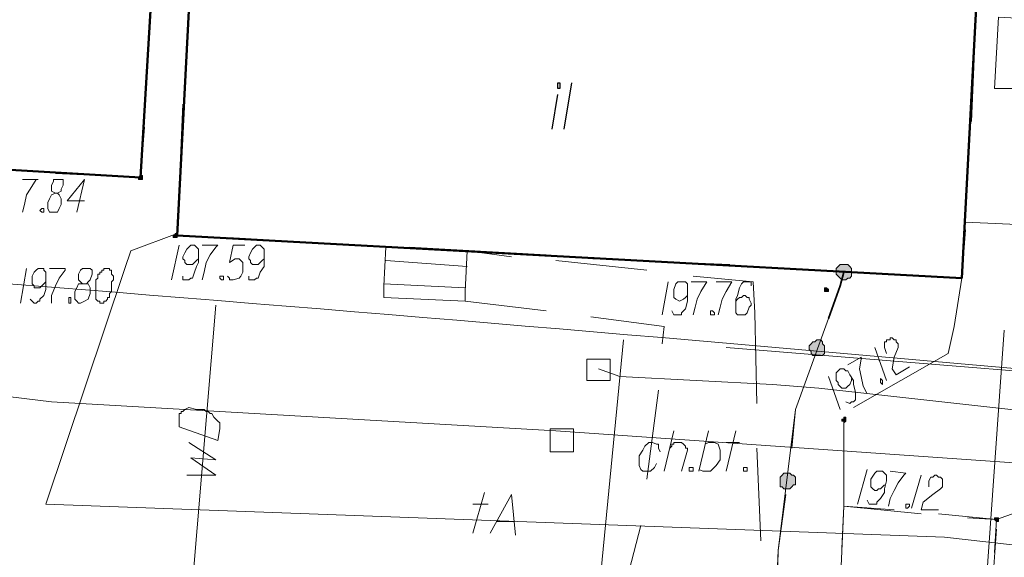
# Model space of a CAD drawing. Header units: metres. Extents: x 7431553 to 7432401, y 5544342 to 5544539.
# Tile 95 of 180: x 7432224 to 7432245, y 5544409 to 5544421. Entities that reach past the tile are written whole.
import ezdxf

# ---------------------------------------------------------------- set-up
doc = ezdxf.new("R2010")
doc.units = ezdxf.units.M
doc.header["$MEASUREMENT"] = 0
doc.layers.add('BG-PR90-PB-PZT-PZT01_2026_04_14$0$MAPA DCP', color=7, linetype='Continuous', lineweight=0)
doc.layers.add('PRIMETECH_XREF', color=7, linetype='Continuous', lineweight=5)

# ---------------------------------------------------------------- blocks, each defined once
blk = doc.blocks.new('BG-PR90-PB-PZT-PZT01_2026_04_14$0$Naddrwiną2025_v2klauzulap')
at = {"layer": 'BG-PR90-PB-PZT-PZT01_2026_04_14$0$MAPA DCP', "linetype": 'Continuous', "lineweight": 0, "transparency": 33554559}
for points in [[(7431752.303, 5544659.47), (7431752.303, 5544659.47), (7431752.303, 5544659.47), (7431752.345, 5544659.513), (7431752.345, 5544659.513), (7431752.345, 5544659.513), (7431752.345, 5544659.513), (7431752.345, 5544659.555), (7431752.345, 5544659.555), (7431752.345, 5544659.555), (7431752.303, 5544659.555), (7431752.303, 5544659.555), (7431752.303, 5544659.555), (7431752.303, 5544659.555), (7431752.261, 5544659.555), (7431752.261, 5544659.555), (7431752.261, 5544659.555), (7431752.261, 5544659.555), (7431752.261, 5544659.513), (7431752.261, 5544659.513), (7431752.261, 5544659.513), (7431752.261, 5544659.513), (7431752.261, 5544659.47)], [(7431746.715, 5544656.211), (7431746.715, 5544656.084), (7431746.757, 5544656.041), (7431746.757, 5544656.041), (7431746.8, 5544655.999), (7431746.842, 5544655.999), (7431746.884, 5544655.999), (7431746.927, 5544655.999), (7431746.969, 5544656.041), (7431747.011, 5544656.084), (7431747.054, 5544656.126), (7431747.054, 5544656.168), (7431747.054, 5544656.211), (7431747.011, 5544656.253), (7431747.011, 5544656.295), (7431746.969, 5544656.338), (7431746.927, 5544656.338), (7431746.884, 5544656.338), (7431746.842, 5544656.338), (7431746.8, 5544656.338), (7431746.757, 5544656.295), (7431746.715, 5544656.253), (7431746.715, 5544656.253)], [(7431750.102, 5544656.126), (7431750.144, 5544656.126), (7431750.144, 5544656.126), (7431750.144, 5544656.168), (7431750.186, 5544656.168), (7431750.144, 5544656.211), (7431750.144, 5544656.211), (7431750.144, 5544656.211), (7431750.144, 5544656.211), (7431750.144, 5544656.211), (7431750.102, 5544656.211), (7431750.102, 5544656.211), (7431750.102, 5544656.211), (7431750.102, 5544656.211), (7431750.102, 5544656.211), (7431750.059, 5544656.211), (7431750.059, 5544656.168), (7431750.059, 5544656.168), (7431750.102, 5544656.168), (7431750.102, 5544656.168)], [(7431747.265, 5544655.745), (7431747.265, 5544655.745), (7431747.308, 5544655.745), (7431747.308, 5544655.745), (7431747.308, 5544655.745), (7431747.308, 5544655.745), (7431747.308, 5544655.787), (7431747.308, 5544655.787), (7431747.308, 5544655.787), (7431747.308, 5544655.787), (7431747.308, 5544655.83), (7431747.265, 5544655.83), (7431747.265, 5544655.83), (7431747.265, 5544655.83), (7431747.265, 5544655.83), (7431747.223, 5544655.787), (7431747.223, 5544655.787), (7431747.223, 5544655.787), (7431747.223, 5544655.787), (7431747.223, 5544655.745), (7431747.223, 5544655.745), (7431747.223, 5544655.745)], [(7431748.366, 5544655.66), (7431748.366, 5544655.576), (7431748.408, 5544655.533), (7431748.408, 5544655.491), (7431748.451, 5544655.449), (7431748.493, 5544655.406), (7431748.535, 5544655.406), (7431748.578, 5544655.406), (7431748.62, 5544655.449), (7431748.662, 5544655.449), (7431748.705, 5544655.491), (7431748.705, 5544655.533), (7431748.705, 5544655.576), (7431748.705, 5544655.618), (7431748.705, 5544655.66), (7431748.705, 5544655.703), (7431748.662, 5544655.745), (7431748.62, 5544655.745), (7431748.578, 5544655.745), (7431748.535, 5544655.745), (7431748.493, 5544655.745), (7431748.451, 5544655.703), (7431748.408, 5544655.703), (7431748.408, 5544655.703)], [(7431751.287, 5544654.941), (7431751.287, 5544654.856), (7431751.329, 5544654.814), (7431751.372, 5544654.771), (7431751.372, 5544654.771), (7431751.456, 5544654.771), (7431751.499, 5544654.771), (7431751.541, 5544654.771), (7431751.583, 5544654.771), (7431751.583, 5544654.814), (7431751.626, 5544654.856), (7431751.626, 5544654.898), (7431751.626, 5544654.941), (7431751.626, 5544654.983), (7431751.583, 5544655.025), (7431751.541, 5544655.068), (7431751.541, 5544655.11), (7431751.456, 5544655.11), (7431751.414, 5544655.11), (7431751.372, 5544655.11), (7431751.329, 5544655.068), (7431751.329, 5544655.025), (7431751.287, 5544654.983), (7431751.287, 5544654.983)], [(7431746.08, 5544641.479), (7431746.122, 5544641.479), (7431746.122, 5544641.479), (7431746.122, 5544641.563), (7431746.08, 5544641.563), (7431746.08, 5544641.563), (7431746.08, 5544641.563), (7431746.08, 5544641.563), (7431746.038, 5544641.563), (7431746.038, 5544641.563), (7431746.038, 5544641.521), (7431746.038, 5544641.521), (7431746.038, 5544641.521), (7431746.08, 5544641.521)], [(7431744.81, 5544640.717), (7431744.852, 5544640.717), (7431744.852, 5544640.717), (7431744.852, 5544640.801), (7431744.81, 5544640.801), (7431744.81, 5544640.801), (7431744.81, 5544640.801), (7431744.768, 5544640.801), (7431744.768, 5544640.801), (7431744.768, 5544640.801), (7431744.768, 5544640.759), (7431744.768, 5544640.759), (7431744.768, 5544640.759), (7431744.768, 5544640.759)]]:
    blk.add_hatch(color=256, dxfattribs=at).paths.add_polyline_path(points)
at = {"layer": 'BG-PR90-PB-PZT-PZT01_2026_04_14$0$MAPA DCP', "color": 1, "linetype": 'Continuous', "lineweight": 18, "transparency": 33554687}
blk.add_lwpolyline([(7431746.673, 5544576.624), (7431748.832, 5544587.546), (7431746.63, 5544593.303), (7431750.398, 5544616.629), (7431748.451, 5544628.398), (7431749.721, 5544638.812), (7431750.356, 5544649.861), (7431752.176, 5544675.896)], dxfattribs=at)
at = {"layer": 'BG-PR90-PB-PZT-PZT01_2026_04_14$0$MAPA DCP', "color": 30, "linetype": 'Continuous', "lineweight": 18, "true_color": 0xff6500, "transparency": 33554687}
for points in [[(7431753.954, 5544675.684), (7431753.954, 5544669.63), (7431752.684, 5544658.37), (7431751.964, 5544638.685), (7431746.8, 5544640.42)], [(7431752.599, 5544648.421), (7431751.753, 5544648.887), (7431752.642, 5544648.972)], [(7431752.345, 5544648.548), (7431752.345, 5544648.929)], [(7431752.599, 5544648.04), (7431751.71, 5544648.294)], [(7431751.964, 5544648.04), (7431751.964, 5544648.379)], [(7431746.8, 5544640.42), (7431746.419, 5544640.547), (7431746.038, 5544641.563)]]:
    blk.add_lwpolyline(points, dxfattribs=at)
at = {"layer": 'BG-PR90-PB-PZT-PZT01_2026_04_14$0$MAPA DCP', "color": 5, "linetype": 'Continuous', "lineweight": 18, "transparency": 33554687}
for points in [[(7431750.567, 5544666.836), (7431750.652, 5544666.328), (7431749.975, 5544660.613), (7431749.424, 5544655.618), (7431749.34, 5544654.602), (7431749.17, 5544651.258), (7431749.001, 5544650.792)], [(7431748.366, 5544651.342), (7431755.732, 5544650.623), (7431763.648, 5544649.945), (7431762.971, 5544641.055)], [(7431747.604, 5544642.41), (7431753.7, 5544641.902), (7431754.335, 5544642.029)], [(7431751.329, 5544641.775), (7431751.329, 5544642.41), (7431750.948, 5544641.86), (7431750.991, 5544642.41), (7431750.61, 5544641.817)]]:
    blk.add_lwpolyline(points, dxfattribs=at)
at = {"layer": 'BG-PR90-PB-PZT-PZT01_2026_04_14$0$MAPA DCP', "linetype": 'Continuous', "lineweight": 18, "transparency": 33554687}
for points in [[(7431748.535, 5544653.586), (7431749.467, 5544665.101)], [(7431752.303, 5544659.513), (7431751.88, 5544660.698), (7431751.922, 5544661.418), (7431752.938, 5544661.333)], [(7431752.261, 5544658.878), (7431752.303, 5544659.513), (7431751.88, 5544660.698), (7431751.922, 5544661.418), (7431752.303, 5544661.375)], [(7431745.868, 5544660.613), (7431745.784, 5544658.835), (7431744.556, 5544658.878)], [(7431752.176, 5544658.243), (7431752.303, 5544659.513), (7431753.023, 5544659.47)], [(7431755.478, 5544659.301), (7431752.515, 5544659.513)], [(7431743.582, 5544658.962), (7431740.661, 5544659.089), (7431740.704, 5544659.174)], [(7431745.953, 5544658.835), (7431747.011, 5544658.751), (7431748.07, 5544658.581)], [(7431748.07, 5544658.581), (7431748.662, 5544658.454), (7431749.848, 5544656.38)], [(7431750.737, 5544656.168), (7431752.007, 5544656.168), (7431752.176, 5544657.862)], [(7431752.938, 5544656.126), (7431752.007, 5544656.168), (7431752.091, 5544657.269)], [(7431746.8, 5544654.644), (7431746.884, 5544656.168), (7431747.181, 5544656.084), (7431747.9, 5544655.83)], [(7431775.967, 5544654.433), (7431765.596, 5544655.11), (7431761.405, 5544655.449), (7431757.764, 5544655.914), (7431752.007, 5544656.168), (7431750.102, 5544656.168)], [(7431747.9, 5544655.83), (7431749.89, 5544655.11), (7431752.98, 5544654.729), (7431757.002, 5544654.56), (7431765.596, 5544653.755), (7431775.883, 5544652.697)], [(7431747.9, 5544655.83), (7431749.89, 5544655.11), (7431750.737, 5544655.025)], [(7431751.753, 5544654.898), (7431752.98, 5544654.729), (7431754.758, 5544654.687)], [(7431752.769, 5544654.348), (7431750.737, 5544654.263)], [(7431747.773, 5544654.221), (7431747.096, 5544654.179), (7431746.969, 5544652.866)], [(7431749.763, 5544654.263), (7431747.773, 5544654.221)], [(7431751.245, 5544653.586), (7431750.356, 5544653.798)], [(7431750.61, 5544653.586), (7431750.61, 5544653.882)], [(7431746.588, 5544650.665), (7431746.715, 5544653.671)], [(7431750.652, 5544653.12), (7431750.61, 5544653.205), (7431750.61, 5544653.332), (7431750.652, 5544653.417), (7431750.779, 5544653.459), (7431750.864, 5544653.459), (7431750.991, 5544653.459), (7431751.118, 5544653.374), (7431751.245, 5544653.247), (7431751.245, 5544653.163), (7431751.245, 5544653.078), (7431751.202, 5544652.993)], [(7431751.245, 5544652.993), (7431750.356, 5544653.205)], [(7431750.737, 5544652.358), (7431750.694, 5544652.401), (7431750.652, 5544652.401), (7431750.652, 5544652.443), (7431750.61, 5544652.443), (7431750.61, 5544652.485), (7431750.61, 5544652.528), (7431750.61, 5544652.57), (7431750.61, 5544652.612), (7431750.652, 5544652.655), (7431750.694, 5544652.697), (7431750.737, 5544652.697), (7431750.737, 5544652.739), (7431750.779, 5544652.739), (7431751.245, 5544652.612)], [(7431751.245, 5544652.231), (7431750.356, 5544652.443)], [(7431747.858, 5544650.623), (7431748.07, 5544652.231), (7431748.451, 5544652.189)], [(7431749.467, 5544652.104), (7431751.414, 5544651.85)], [(7431750.821, 5544652.147), (7431750.737, 5544652.104), (7431750.652, 5544652.104), (7431750.652, 5544652.062), (7431750.61, 5544651.977), (7431750.61, 5544651.893), (7431750.694, 5544651.808), (7431750.779, 5544651.766), (7431750.906, 5544651.681), (7431750.991, 5544651.681), (7431751.075, 5544651.681), (7431751.118, 5544651.681), (7431751.202, 5544651.723), (7431751.245, 5544651.766), (7431751.245, 5544651.808), (7431751.245, 5544651.893), (7431751.245, 5544651.935), (7431751.16, 5544652.02), (7431751.075, 5544652.062)], [(7431746.842, 5544651.85), (7431746.63, 5544649.861)], [(7431752.43, 5544651.723), (7431754.377, 5544651.215)], [(7431746.334, 5544646.643), (7431746.503, 5544649.649)], [(7431747.308, 5544647.871), (7431747.519, 5544647.871), (7431747.731, 5544649.649)], [(7431746.546, 5544648.887), (7431746.419, 5544647.913), (7431747.308, 5544647.871)], [(7431747.308, 5544647.871), (7431746.419, 5544647.913), (7431746.334, 5544646.135), (7431747.181, 5544646.093)], [(7431746.63, 5544646.135), (7431746.757, 5544647.913)], [(7431747.138, 5544646.093), (7431747.223, 5544647.871)], [(7431747.181, 5544646.093), (7431747.435, 5544646.093), (7431747.519, 5544647.871), (7431747.308, 5544647.871)], [(7431746.122, 5544642.664), (7431746.292, 5544645.67)], [(7431739.391, 5544642.114), (7431739.645, 5544642.071), (7431739.603, 5544641.902), (7431742.185, 5544641.775)], [(7431743.201, 5544641.69), (7431746.08, 5544641.563), (7431746.08, 5544641.69)], [(7431739.73, 5544641.098), (7431742.693, 5544640.886)], [(7431743.709, 5544640.844), (7431744.81, 5544640.759), (7431744.725, 5544638.896)]]:
    blk.add_lwpolyline(points, dxfattribs=at)
at = {"layer": 'BG-PR90-PB-PZT-PZT01_2026_04_14$0$MAPA DCP', "color": 24, "linetype": 'Continuous', "lineweight": 18, "true_color": 0x9a3300, "transparency": 33554687}
blk.add_lwpolyline([(7431741.296, 5544659.555), (7431741.381, 5544661.037), (7431742.863, 5544660.91), (7431742.863, 5544659.47)], close=True, dxfattribs=at)
blk.add_lwpolyline([(7431748.154, 5544659.682), (7431758.272, 5544658.962), (7431776.137, 5544657.735)], dxfattribs=at)
at = {"layer": 'BG-PR90-PB-PZT-PZT01_2026_04_14$0$MAPA DCP', "linetype": 'Continuous', "lineweight": 0, "transparency": 33554687}
for points in [[(7431752.303, 5544659.47), (7431752.303, 5544659.47), (7431752.303, 5544659.47), (7431752.345, 5544659.513), (7431752.345, 5544659.513), (7431752.345, 5544659.513), (7431752.345, 5544659.513), (7431752.345, 5544659.555), (7431752.345, 5544659.555), (7431752.345, 5544659.555), (7431752.303, 5544659.555), (7431752.303, 5544659.555), (7431752.303, 5544659.555), (7431752.303, 5544659.555), (7431752.261, 5544659.555), (7431752.261, 5544659.555), (7431752.261, 5544659.555), (7431752.261, 5544659.555), (7431752.261, 5544659.513), (7431752.261, 5544659.513), (7431752.261, 5544659.513), (7431752.261, 5544659.513), (7431752.261, 5544659.47)], [(7431746.715, 5544656.211), (7431746.715, 5544656.084), (7431746.757, 5544656.041), (7431746.757, 5544656.041), (7431746.8, 5544655.999), (7431746.842, 5544655.999), (7431746.884, 5544655.999), (7431746.927, 5544655.999), (7431746.969, 5544656.041), (7431747.011, 5544656.084), (7431747.054, 5544656.126), (7431747.054, 5544656.168), (7431747.054, 5544656.211), (7431747.011, 5544656.253), (7431747.011, 5544656.295), (7431746.969, 5544656.338), (7431746.927, 5544656.338), (7431746.884, 5544656.338), (7431746.842, 5544656.338), (7431746.8, 5544656.338), (7431746.757, 5544656.295), (7431746.715, 5544656.253)], [(7431750.102, 5544656.126), (7431750.144, 5544656.126), (7431750.144, 5544656.126), (7431750.144, 5544656.168), (7431750.186, 5544656.168), (7431750.144, 5544656.211), (7431750.144, 5544656.211), (7431750.144, 5544656.211), (7431750.144, 5544656.211), (7431750.144, 5544656.211), (7431750.102, 5544656.211), (7431750.102, 5544656.211), (7431750.102, 5544656.211), (7431750.102, 5544656.211), (7431750.102, 5544656.211), (7431750.059, 5544656.211), (7431750.059, 5544656.168), (7431750.059, 5544656.168), (7431750.102, 5544656.168), (7431750.102, 5544656.168), (7431750.102, 5544656.126)], [(7431747.265, 5544655.745), (7431747.265, 5544655.745), (7431747.308, 5544655.745), (7431747.308, 5544655.745), (7431747.308, 5544655.745), (7431747.308, 5544655.745), (7431747.308, 5544655.787), (7431747.308, 5544655.787), (7431747.308, 5544655.787), (7431747.308, 5544655.787), (7431747.308, 5544655.83), (7431747.265, 5544655.83), (7431747.265, 5544655.83), (7431747.265, 5544655.83), (7431747.265, 5544655.83), (7431747.223, 5544655.787), (7431747.223, 5544655.787), (7431747.223, 5544655.787), (7431747.223, 5544655.787), (7431747.223, 5544655.745), (7431747.223, 5544655.745), (7431747.223, 5544655.745), (7431747.265, 5544655.745)], [(7431748.366, 5544655.66), (7431748.366, 5544655.576), (7431748.408, 5544655.533), (7431748.408, 5544655.491), (7431748.451, 5544655.449), (7431748.493, 5544655.406), (7431748.535, 5544655.406), (7431748.578, 5544655.406), (7431748.62, 5544655.449), (7431748.662, 5544655.449), (7431748.705, 5544655.491), (7431748.705, 5544655.533), (7431748.705, 5544655.576), (7431748.705, 5544655.618), (7431748.705, 5544655.66), (7431748.705, 5544655.703), (7431748.662, 5544655.745), (7431748.62, 5544655.745), (7431748.578, 5544655.745), (7431748.535, 5544655.745), (7431748.493, 5544655.745), (7431748.451, 5544655.703), (7431748.408, 5544655.703)], [(7431751.287, 5544654.941), (7431751.287, 5544654.856), (7431751.329, 5544654.814), (7431751.372, 5544654.771), (7431751.372, 5544654.771), (7431751.456, 5544654.771), (7431751.499, 5544654.771), (7431751.541, 5544654.771), (7431751.583, 5544654.771), (7431751.583, 5544654.814), (7431751.626, 5544654.856), (7431751.626, 5544654.898), (7431751.626, 5544654.941), (7431751.626, 5544654.983), (7431751.583, 5544655.025), (7431751.541, 5544655.068), (7431751.541, 5544655.11), (7431751.456, 5544655.11), (7431751.414, 5544655.11), (7431751.372, 5544655.11), (7431751.329, 5544655.068), (7431751.329, 5544655.025), (7431751.287, 5544654.983)], [(7431746.08, 5544641.479), (7431746.122, 5544641.479), (7431746.122, 5544641.479), (7431746.122, 5544641.563), (7431746.08, 5544641.563), (7431746.08, 5544641.563), (7431746.08, 5544641.563), (7431746.08, 5544641.563), (7431746.038, 5544641.563), (7431746.038, 5544641.563), (7431746.038, 5544641.521), (7431746.038, 5544641.521), (7431746.038, 5544641.521), (7431746.08, 5544641.521), (7431746.08, 5544641.479)], [(7431744.81, 5544640.717), (7431744.852, 5544640.717), (7431744.852, 5544640.717), (7431744.852, 5544640.801), (7431744.81, 5544640.801), (7431744.81, 5544640.801), (7431744.81, 5544640.801), (7431744.768, 5544640.801), (7431744.768, 5544640.801), (7431744.768, 5544640.801), (7431744.768, 5544640.759), (7431744.768, 5544640.759), (7431744.768, 5544640.759), (7431744.768, 5544640.759), (7431744.81, 5544640.717)]]:
    blk.add_lwpolyline(points, close=True, dxfattribs=at)
at = {"layer": 'BG-PR90-PB-PZT-PZT01_2026_04_14$0$MAPA DCP', "linetype": 'Continuous', "lineweight": 50, "transparency": 33554687}
for points in [[(7431739.603, 5544641.902), (7431740.661, 5544659.089), (7431747.011, 5544658.751), (7431746.08, 5544641.563)], [(7431744.133, 5544629.202), (7431731.433, 5544629.922), (7431732.11, 5544641.521), (7431744.81, 5544640.759)]]:
    blk.add_lwpolyline(points, close=True, dxfattribs=at)
at = {"layer": 'BG-PR90-PB-PZT-PZT01_2026_04_14$0$MAPA DCP', "linetype": 'Continuous', "lineweight": 9, "transparency": 33554687}
for points in [[(7431751.583, 5544658.031), (7431751.456, 5544658.031), (7431751.372, 5544658.073), (7431751.372, 5544658.116), (7431751.329, 5544658.158), (7431751.329, 5544658.2), (7431751.372, 5544658.243), (7431751.372, 5544658.285), (7431751.414, 5544658.327), (7431751.456, 5544658.327), (7431751.499, 5544658.327), (7431751.541, 5544658.327), (7431751.583, 5544658.327), (7431751.626, 5544658.285), (7431751.753, 5544658.116), (7431751.922, 5544657.904), (7431752.091, 5544657.862), (7431752.091, 5544658.243)], [(7431751.329, 5544657.862), (7431752.049, 5544657.65)], [(7431748.662, 5544657.1), (7431748.535, 5544657.057), (7431748.408, 5544657.057), (7431748.408, 5544657.1), (7431748.366, 5544657.1), (7431748.366, 5544657.142), (7431748.366, 5544657.184), (7431748.324, 5544657.184), (7431748.324, 5544657.227), (7431748.366, 5544657.269), (7431748.366, 5544657.311), (7431748.408, 5544657.311), (7431748.451, 5544657.354), (7431748.493, 5544657.354), (7431748.535, 5544657.354), (7431748.747, 5544657.269), (7431749.001, 5544657.227), (7431749.128, 5544657.311), (7431748.959, 5544657.608)], [(7431751.245, 5544657.184), (7431751.287, 5544657.523), (7431751.329, 5544657.481), (7431751.499, 5544657.354), (7431751.668, 5544657.269), (7431751.837, 5544657.184), (7431752.007, 5544657.142)], [(7431748.535, 5544656.846), (7431749.255, 5544657.1)], [(7431751.88, 5544656.676), (7431751.964, 5544656.719), (7431751.964, 5544656.888), (7431751.922, 5544656.888), (7431751.837, 5544656.973), (7431751.71, 5544657.057), (7431751.626, 5544657.057), (7431751.456, 5544657.1), (7431751.372, 5544657.1), (7431751.329, 5544657.1), (7431751.287, 5544657.057), (7431751.245, 5544657.015), (7431751.245, 5544656.93), (7431751.245, 5544656.888), (7431751.287, 5544656.846), (7431751.414, 5544656.761), (7431751.456, 5544656.761), (7431751.499, 5544656.761), (7431751.583, 5544656.761), (7431751.626, 5544656.803), (7431751.668, 5544656.846), (7431751.668, 5544656.888), (7431751.626, 5544656.93), (7431751.626, 5544656.973), (7431751.583, 5544657.015), (7431751.541, 5544657.057)], [(7431748.916, 5544656.253), (7431748.747, 5544656.549), (7431748.789, 5544656.549), (7431749.001, 5544656.507), (7431749.17, 5544656.549), (7431749.382, 5544656.592), (7431749.551, 5544656.676)], [(7431751.202, 5544656.676), (7431751.964, 5544656.465)], [(7431749.721, 5544656.211), (7431749.763, 5544656.295), (7431749.721, 5544656.338), (7431749.721, 5544656.38), (7431749.678, 5544656.422), (7431749.636, 5544656.422), (7431749.509, 5544656.422), (7431749.34, 5544656.38), (7431749.255, 5544656.38), (7431749.128, 5544656.295), (7431749.043, 5544656.253), (7431749.043, 5544656.211), (7431749.001, 5544656.168), (7431749.001, 5544656.126), (7431749.001, 5544656.084), (7431749.043, 5544656.041), (7431749.086, 5544655.999), (7431749.17, 5544655.999), (7431749.255, 5544655.999), (7431749.297, 5544656.041), (7431749.34, 5544656.041), (7431749.424, 5544656.126), (7431749.424, 5544656.168), (7431749.424, 5544656.211), (7431749.382, 5544656.253), (7431749.34, 5544656.295), (7431749.255, 5544656.338), (7431749.213, 5544656.338)], [(7431749.17, 5544655.83), (7431749.89, 5544656.084)], [(7431747.181, 5544654.136), (7431747.096, 5544654.136), (7431747.096, 5544653.967), (7431747.138, 5544653.925), (7431747.223, 5544653.882), (7431747.392, 5544653.84), (7431747.477, 5544653.798), (7431747.646, 5544653.798), (7431747.731, 5544653.798), (7431747.773, 5544653.798), (7431747.816, 5544653.84), (7431747.816, 5544653.882), (7431747.816, 5544653.967), (7431747.816, 5544654.009), (7431747.773, 5544654.052), (7431747.646, 5544654.094), (7431747.604, 5544654.136), (7431747.562, 5544654.136), (7431747.477, 5544654.094), (7431747.435, 5544654.094), (7431747.435, 5544654.052), (7431747.392, 5544654.009), (7431747.392, 5544653.967), (7431747.435, 5544653.925), (7431747.435, 5544653.882), (7431747.477, 5544653.84), (7431747.519, 5544653.798), (7431747.562, 5544653.798)], [(7431747.096, 5544653.374), (7431747.096, 5544653.713), (7431747.308, 5544653.586), (7431747.477, 5544653.501), (7431747.646, 5544653.459), (7431747.816, 5544653.417)], [(7431747.096, 5544652.824), (7431747.096, 5544653.163), (7431747.308, 5544653.036), (7431747.477, 5544652.951), (7431747.646, 5544652.909), (7431747.816, 5544652.866)], [(7431747.731, 5544652.401), (7431747.816, 5544652.443), (7431747.816, 5544652.612), (7431747.773, 5544652.612), (7431747.689, 5544652.697), (7431747.519, 5544652.739), (7431747.435, 5544652.739), (7431747.265, 5544652.739), (7431747.181, 5544652.739), (7431747.138, 5544652.739), (7431747.096, 5544652.697), (7431747.096, 5544652.655), (7431747.096, 5544652.612), (7431747.096, 5544652.57), (7431747.096, 5544652.528), (7431747.138, 5544652.485), (7431747.265, 5544652.443), (7431747.308, 5544652.443), (7431747.35, 5544652.443), (7431747.435, 5544652.443), (7431747.477, 5544652.485), (7431747.519, 5544652.57), (7431747.477, 5544652.655), (7431747.435, 5544652.697), (7431747.392, 5544652.739), (7431747.35, 5544652.739)], [(7431747.096, 5544652.316), (7431747.816, 5544652.189)], [(7431746.969, 5544643.13), (7431747.054, 5544643.13), (7431747.054, 5544643.257), (7431747.011, 5544643.299), (7431747.011, 5544643.341), (7431746.884, 5544643.384), (7431746.757, 5544643.468), (7431746.673, 5544643.468), (7431746.503, 5544643.468), (7431746.419, 5544643.468), (7431746.376, 5544643.468), (7431746.334, 5544643.426), (7431746.292, 5544643.384), (7431746.292, 5544643.299), (7431746.334, 5544643.257), (7431746.376, 5544643.214), (7431746.461, 5544643.172), (7431746.546, 5544643.13), (7431746.588, 5544643.13), (7431746.63, 5544643.172), (7431746.673, 5544643.172), (7431746.715, 5544643.214), (7431746.715, 5544643.257), (7431746.715, 5544643.299), (7431746.715, 5544643.341), (7431746.673, 5544643.384), (7431746.63, 5544643.426), (7431746.588, 5544643.468)], [(7431746.292, 5544643.045), (7431746.292, 5544642.791), (7431746.673, 5544642.706), (7431746.588, 5544642.833), (7431746.588, 5544642.918), (7431746.63, 5544642.96), (7431746.673, 5544643.003), (7431746.8, 5544643.003), (7431746.884, 5544643.003), (7431746.969, 5544642.96), (7431747.011, 5544642.918), (7431747.054, 5544642.791), (7431747.054, 5544642.706), (7431747.011, 5544642.706), (7431746.969, 5544642.664)], [(7431746.292, 5544642.114), (7431746.292, 5544642.452), (7431746.334, 5544642.41), (7431746.503, 5544642.283), (7431746.673, 5544642.198), (7431746.884, 5544642.156), (7431747.054, 5544642.114)], [(7431746.969, 5544641.69), (7431747.054, 5544641.69), (7431747.054, 5544641.817), (7431747.011, 5544641.86), (7431747.011, 5544641.902), (7431746.884, 5544641.944), (7431746.757, 5544641.987), (7431746.673, 5544642.029), (7431746.503, 5544642.029), (7431746.419, 5544642.029), (7431746.376, 5544642.029), (7431746.334, 5544641.987), (7431746.292, 5544641.944), (7431746.292, 5544641.86), (7431746.334, 5544641.817), (7431746.376, 5544641.775), (7431746.461, 5544641.733), (7431746.546, 5544641.69), (7431746.588, 5544641.69), (7431746.63, 5544641.733), (7431746.673, 5544641.733), (7431746.715, 5544641.775), (7431746.715, 5544641.817), (7431746.715, 5544641.86), (7431746.715, 5544641.902), (7431746.673, 5544641.944), (7431746.63, 5544641.987), (7431746.588, 5544642.029)], [(7431746.292, 5544641.606), (7431747.054, 5544641.436)], [(7431747.138, 5544639.489), (7431747.138, 5544639.574), (7431747.096, 5544639.616), (7431747.054, 5544639.658), (7431746.927, 5544639.701), (7431746.842, 5544639.701), (7431746.8, 5544639.658), (7431746.8, 5544639.616), (7431746.8, 5544639.574), (7431746.8, 5544639.489), (7431746.842, 5544639.447), (7431746.927, 5544639.404), (7431746.969, 5544639.404), (7431747.054, 5544639.404), (7431747.096, 5544639.447), (7431747.138, 5544639.489), (7431747.138, 5544639.404), (7431747.223, 5544639.362), (7431747.308, 5544639.32), (7431747.35, 5544639.32), (7431747.477, 5544639.32), (7431747.519, 5544639.362), (7431747.562, 5544639.404), (7431747.562, 5544639.447), (7431747.519, 5544639.531), (7431747.477, 5544639.616), (7431747.35, 5544639.658), (7431747.308, 5544639.658), (7431747.223, 5544639.658), (7431747.138, 5544639.616), (7431747.138, 5544639.531)], [(7431745.318, 5544639.531), (7431745.318, 5544639.15), (7431744.852, 5544639.531), (7431745.572, 5544639.362)], [(7431745.149, 5544638.896), (7431745.149, 5544638.939), (7431745.106, 5544639.023), (7431745.064, 5544639.023), (7431744.979, 5544639.066), (7431744.895, 5544639.066), (7431744.852, 5544639.066), (7431744.852, 5544638.981), (7431744.852, 5544638.939), (7431744.852, 5544638.854), (7431744.895, 5544638.854), (7431744.979, 5544638.812), (7431745.106, 5544638.812), (7431745.149, 5544638.896), (7431745.191, 5544638.812), (7431745.276, 5544638.769), (7431745.36, 5544638.727), (7431745.403, 5544638.727), (7431745.487, 5544638.727), (7431745.572, 5544638.769), (7431745.572, 5544638.812), (7431745.572, 5544638.854), (7431745.572, 5544638.939), (7431745.487, 5544638.981), (7431745.403, 5544639.023), (7431745.36, 5544639.023), (7431745.276, 5544639.023), (7431745.191, 5544638.981), (7431745.149, 5544638.939)], [(7431746.8, 5544638.769), (7431746.8, 5544639.108), (7431746.842, 5544639.108), (7431747.011, 5544638.981), (7431747.181, 5544638.896), (7431747.392, 5544638.812), (7431747.562, 5544638.812)], [(7431747.477, 5544638.346), (7431747.519, 5544638.388), (7431747.562, 5544638.431), (7431747.562, 5544638.473), (7431747.519, 5544638.515), (7431747.519, 5544638.558), (7431747.477, 5544638.558), (7431747.392, 5544638.642), (7431747.265, 5544638.685), (7431747.181, 5544638.685), (7431747.011, 5544638.685), (7431746.927, 5544638.685), (7431746.884, 5544638.685), (7431746.842, 5544638.642), (7431746.8, 5544638.642), (7431746.8, 5544638.6), (7431746.8, 5544638.558), (7431746.8, 5544638.515), (7431746.842, 5544638.473), (7431746.884, 5544638.431), (7431746.969, 5544638.388), (7431747.011, 5544638.388), (7431747.054, 5544638.388), (7431747.138, 5544638.388), (7431747.181, 5544638.431), (7431747.223, 5544638.431), (7431747.223, 5544638.473), (7431747.223, 5544638.515), (7431747.223, 5544638.558), (7431747.181, 5544638.6), (7431747.138, 5544638.642), (7431747.096, 5544638.685)], [(7431744.852, 5544638.177), (7431744.852, 5544638.515), (7431744.852, 5544638.473), (7431745.064, 5544638.346), (7431745.191, 5544638.261), (7431745.403, 5544638.219), (7431745.572, 5544638.177)], [(7431746.8, 5544638.261), (7431747.562, 5544638.134)]]:
    blk.add_lwpolyline(points, dxfattribs=at)
for points in [[(7431751.964, 5544657.565), (7431751.964, 5544657.608), (7431752.007, 5544657.608), (7431752.049, 5544657.565), (7431752.049, 5544657.523), (7431752.007, 5544657.523), (7431751.964, 5544657.523)], [(7431749.213, 5544656.973), (7431749.255, 5544657.015), (7431749.34, 5544657.015), (7431749.297, 5544656.973), (7431749.255, 5544656.973)], [(7431747.731, 5544653.247), (7431747.731, 5544653.29), (7431747.773, 5544653.332), (7431747.816, 5544653.332), (7431747.816, 5544653.29), (7431747.816, 5544653.247), (7431747.773, 5544653.247)], [(7431746.969, 5544642.537), (7431746.969, 5544642.579), (7431747.054, 5544642.579), (7431747.054, 5544642.537), (7431747.011, 5544642.495), (7431746.969, 5544642.495)], [(7431746.8, 5544640.039), (7431746.8, 5544639.955), (7431746.842, 5544639.955), (7431746.842, 5544639.912), (7431746.884, 5544639.912), (7431746.884, 5544639.87), (7431746.927, 5544639.87), (7431746.927, 5544639.828), (7431746.969, 5544639.828), (7431747.011, 5544639.828), (7431747.054, 5544639.785), (7431747.138, 5544639.785), (7431747.223, 5544639.785), (7431747.265, 5544639.785), (7431747.35, 5544639.785), (7431747.392, 5544639.785), (7431747.435, 5544639.785), (7431747.477, 5544639.785), (7431747.519, 5544639.828), (7431747.519, 5544639.87), (7431747.562, 5544639.87), (7431747.562, 5544639.912), (7431747.562, 5544639.955), (7431747.519, 5544639.955), (7431747.519, 5544639.997), (7431747.477, 5544640.039), (7431747.435, 5544640.039), (7431747.435, 5544640.082), (7431747.392, 5544640.082), (7431747.35, 5544640.082), (7431747.308, 5544640.124), (7431747.265, 5544640.124), (7431747.223, 5544640.124), (7431747.181, 5544640.124), (7431747.138, 5544640.124), (7431747.096, 5544640.124), (7431747.054, 5544640.166), (7431746.969, 5544640.166), (7431746.927, 5544640.124), (7431746.884, 5544640.124), (7431746.842, 5544640.124), (7431746.842, 5544640.082), (7431746.8, 5544640.082)], [(7431747.435, 5544639.193), (7431747.435, 5544639.235), (7431747.562, 5544639.235), (7431747.562, 5544639.193), (7431747.519, 5544639.193), (7431747.477, 5544639.193)], [(7431745.487, 5544638.6), (7431745.487, 5544638.642), (7431745.572, 5544638.642), (7431745.572, 5544638.6), (7431745.53, 5544638.558)]]:
    blk.add_lwpolyline(points, close=True, dxfattribs=at)
at = {"layer": 'BG-PR90-PB-PZT-PZT01_2026_04_14$0$MAPA DCP', "linetype": 'Continuous', "lineweight": 35, "transparency": 33554687}
blk.add_lwpolyline([(7431746.884, 5544656.168), (7431747.181, 5544656.084), (7431747.9, 5544655.83)], dxfattribs=at)
at = {"layer": 'BG-PR90-PB-PZT-PZT01_2026_04_14$0$MAPA DCP', "linetype": 'Continuous', "lineweight": 18, "transparency": 33554687}
for points in [[(7431751.16, 5544654.009), (7431751.16, 5544654.052), (7431751.245, 5544654.052), (7431751.245, 5544653.967), (7431751.202, 5544653.967), (7431751.16, 5544653.967)], [(7431751.16, 5544652.824), (7431751.16, 5544652.866), (7431751.245, 5544652.866), (7431751.245, 5544652.782), (7431751.202, 5544652.782), (7431751.16, 5544652.782)]]:
    blk.add_lwpolyline(points, close=True, dxfattribs=at)
at = {"layer": 'BG-PR90-PB-PZT-PZT01_2026_04_14$0$MAPA DCP', "color": 5, "linetype": 'Continuous', "lineweight": 18, "transparency": 33554687}
for points in [[(7431749.255, 5544650.538), (7431749.255, 5544651.046), (7431748.789, 5544651.046), (7431748.789, 5544650.538)], [(7431750.821, 5544649.734), (7431750.821, 5544650.242), (7431750.313, 5544650.242), (7431750.313, 5544649.734)], [(7431750.271, 5544641.606), (7431749.975, 5544641.606), (7431749.975, 5544641.648), (7431749.932, 5544641.648), (7431749.932, 5544641.69), (7431749.89, 5544641.733), (7431749.848, 5544641.817), (7431749.89, 5544641.987), (7431749.89, 5544642.029), (7431749.89, 5544642.071), (7431749.89, 5544642.114), (7431749.89, 5544642.156), (7431749.932, 5544642.198), (7431749.932, 5544642.241), (7431749.975, 5544642.283), (7431749.975, 5544642.325), (7431750.059, 5544642.368), (7431750.102, 5544642.41), (7431750.144, 5544642.452), (7431750.186, 5544642.495), (7431750.271, 5544642.495), (7431750.313, 5544642.495), (7431750.567, 5544642.452)]]:
    blk.add_lwpolyline(points, close=True, dxfattribs=at)
at = {"layer": 'BG-PR90-PB-PZT-PZT01_2026_04_14$0$MAPA DCP', "linetype": 'Continuous', "lineweight": 25, "transparency": 33554687}
for points in [[(7431742.736, 5544650.199), (7431743.752, 5544650.03)], [(7431743.752, 5544649.776), (7431742.99, 5544649.903)]]:
    blk.add_lwpolyline(points, dxfattribs=at)
blk.add_lwpolyline([(7431742.736, 5544649.903), (7431742.736, 5544649.945), (7431742.863, 5544649.945), (7431742.863, 5544649.903), (7431742.82, 5544649.903), (7431742.778, 5544649.903)], close=True, dxfattribs=at)
at = {"layer": 'BG-PR90-PB-PZT-PZT01_2026_04_14$0$MAPA DCP', "color": 5, "linetype": 'Continuous', "lineweight": 18, "transparency": 33554687}
blk.add_arc((7434032.959, 5544456.537), 2293.004, 174.505366, 176.905913, dxfattribs=at)
blk = doc.blocks.new('BG-PR90-PB-PZT-PZT01_2026_04_14')
at = {"layer": 'BG-PR90-PB-PZT-PZT01_2026_04_14$0$MAPA DCP', "rotation": 270}
blk.add_blockref('BG-PR90-PB-PZT-PZT01_2026_04_14$0$Naddrwiną2025_v2klauzulap', (1887585.788, 12976162.34), dxfattribs=at)

msp = doc.modelspace()

# ---------------------------------------------------------------- block references
at = {"layer": 'PRIMETECH_XREF', "linetype": 'Continuous', "lineweight": 0, "rotation": 360}
msp.add_blockref('BG-PR90-PB-PZT-PZT01_2026_04_14', (0, 0), dxfattribs=at)

doc.saveas('drawing.dxf')
